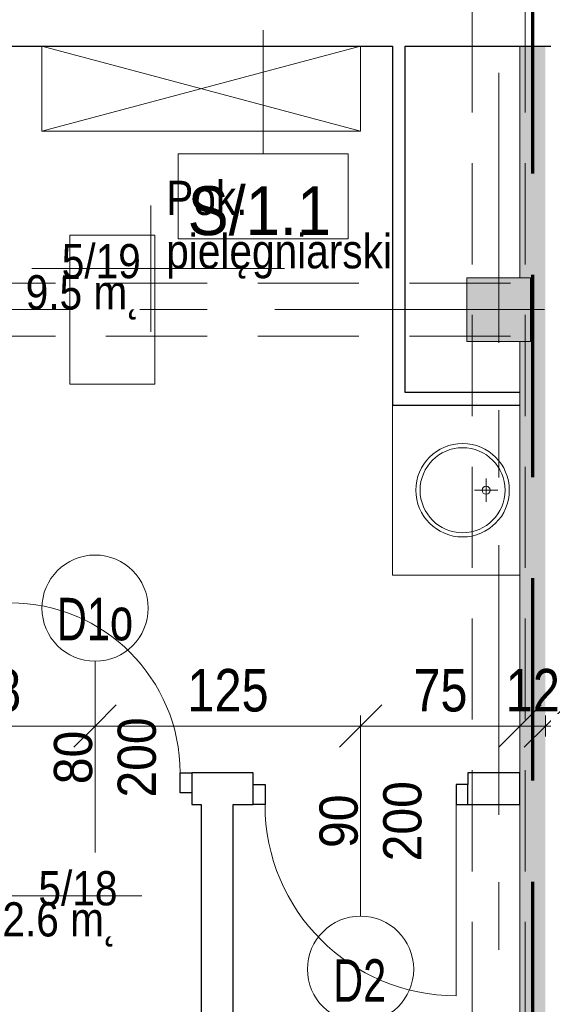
# Model space of a CAD drawing. Header units: centimetres. Extents: x -1631 to 1829, y -257 to 3158.
# Tile 105 of 128: x -238 to 8, y 2001 to 2465. Entities that reach past the tile are written whole.
import ezdxf

# ---------------------------------------------------------------- set-up
doc = ezdxf.new("R2010")
doc.units = ezdxf.units.CM
for name, pattern in [('Długa kreska', [142.875, 95.25, -47.625]), ('Oś', [222.25, 127, -31.75, 31.75, -31.75]), ('Ukryte', [71.438, 47.625, -23.813])]:
    doc.linetypes.add(name, pattern=pattern)
for name, color, linetype, lineweight in [('A-ANNO-DIMS', 211, 'Continuous', 13), ('A-ANNO-DIMS-100', 211, 'Continuous', 13), ('A-ANNO-NOTE', 131, 'Continuous', 9), ('A-AREA-IDEN', 2, 'Continuous', 13), ('A-DETL', 90, 'Continuous', 9), ('A-DETL-GENF', 92, 'Continuous', 9), ('A-DETL-HDLN', 90, 'Ukryte', 9), ('A-DETL-MEDM', 33, 'Continuous', 13), ('A-DOOR', 31, 'Continuous', 13), ('A-WALL', 113, 'Continuous', 13), ('A-WALL-IDEN', 211, 'Continuous', 13), ('A-WALL-PATT', 111, 'Continuous', 13), ('I-FURN', 30, 'Continuous', 9), ('P-SANR-FIXT', 6, 'Continuous', 9), ('Q-SPCQ', 91, 'Continuous', 9), ('S-COLS', 52, 'Continuous', 13), ('S-GRID', 1, 'Continuous', 13)]:
    doc.layers.add(name, color=color, linetype=linetype, lineweight=lineweight)
doc.styles.add('Arial', font='arial.ttf', dxfattribs={"width": 0.9, "height": 18})
doc.styles.add('Arial Narrow_5', font='ARIALN.TTF', dxfattribs={"height": 20})
doc.styles.add('Arial_1', font='arial.ttf', dxfattribs={"width": 0.7, "height": 20})
doc.styles.add('Arial_11', font='arial.ttf', dxfattribs={"width": 0.85, "height": 23})
doc.styles.add('Arial_12', font='arial.ttf', dxfattribs={"width": 0.9, "height": 23})
doc.dimstyles.new('Diagonal_1_100__0__wewnętrzne_1', dxfattribs={"dimscale": 30.48, "dimtxt": 20.468619, "dimasz": 0.656168, "dimexe": 0.164042, "dimexo": 0.0625, "dimgap": 0.032808, "dimtad": 1, "dimdec": 0, "dimdsep": 46, "dimtxsty": 'Arial Narrow_5', "dimblk1": 'OBLIQUE', "dimblk2": 'OBLIQUE', "dimsah": 1, "dimcen": 0.09, "dimazin": 0, "dimtfac": 1, "dimtdec": 4, "dimtix": 1, "dimtmove": 0, "dimatfit": 3, "dimfxl": 0.164042, "dimfxlon": 1, "dimtvp": 1, "dimtolj": 1, "dimtzin": 0, "dimarcsym": 2})

# ---------------------------------------------------------------- blocks, each defined once
blk = doc.blocks.new('M_Concrete-Square-Column - 300 x 300mm-1794508-5_piętro III __10_50 m_ - stan projektowany')
at = {"layer": 'S-COLS', "lineweight": 9}
blk.add_hatch(color=254, dxfattribs=at).paths.add_polyline_path([(15, -15), (15, 15), (-15, 15), (-15, -15)], flags=0)
for p, q in [((15, 15), (-15, 15)), ((-15, 15), (-15, -15)), ((15, -15), (15, 15)), ((-15, -15), (15, -15))]:
    blk.add_line(p, q, dxfattribs=at)
blk = doc.blocks.new('Blat - Blat-1344448-5_piętro III __10_50 m_ - stan projektowany')
at = {"layer": 'I-FURN'}
for p, q in [((80, 0), (80, 60)), ((0, 0), (80, 0))]:
    blk.add_line(p, q, dxfattribs=at)
blk = doc.blocks.new('Blat - Blat-1245948-5_piętro III __10_50 m_ - stan projektowany')
at = {"layer": 'I-FURN'}
for p, q in [((0, 40), (0, 0)), ((70, 40), (0, 40)), ((70, 0), (70, 40)), ((0, 0), (70, 0))]:
    blk.add_line(p, q, dxfattribs=at)
blk = doc.blocks.new('DRZWI 1S - automatyczna etykieta - Drzwi 90-2381426-5_piętro III __10_50 m_ - stan projektowany')
at = {"layer": 'A-DETL-GENF'}
for p, q in [((-50.5, 2), (-45, 2)), ((-50.5, -7.5), (-50.5, 2)), ((-45, 2), (-45, -7.5)), ((45, 2), (50.5, 2)), ((45, -7.5), (45, 2)), ((50.5, 2), (50.5, -7.5)), ((-45, -7.5), (-50.5, -7.5)), ((50.5, -7.5), (45, -7.5))]:
    blk.add_line(p, q, dxfattribs=at)
at = {"layer": 'A-DETL-MEDM', "lineweight": 25}
for p, q in [((-50.5, -7.5), (-50.5, 2)), ((-50.5, 2), (-45, 2)), ((-45, 2), (-45, -7.5)), ((45, 2), (45, -7.5)), ((50.5, 2), (45, 2)), ((50.5, -7.5), (50.5, 2)), ((-45, -7.5), (-50.5, -7.5)), ((45, -7.5), (50.5, -7.5))]:
    blk.add_line(p, q, dxfattribs=at)
at = {"layer": 'A-DOOR'}
blk.add_line((45, -7.5), (45, -97.5), dxfattribs=at)
blk.add_arc((45, -7.5), 90, 180, 270, dxfattribs=at)
blk = doc.blocks.new('DRZWI 1S - automatyczna etykieta - Drzwi 80 _łazienkowe_-2364317-5_piętro III __10_50 m_ - stan projektowany')
at = {"layer": 'A-DETL-GENF'}
for p, q in [((-45.5, 2), (-40, 2)), ((-45.5, -7.5), (-45.5, 2)), ((-40, 2), (-40, -7.5)), ((40, 2), (45.5, 2)), ((40, -7.5), (40, 2)), ((45.5, 2), (45.5, -7.5)), ((-40, -7.5), (-45.5, -7.5)), ((45.5, -7.5), (40, -7.5))]:
    blk.add_line(p, q, dxfattribs=at)
at = {"layer": 'A-DETL-MEDM', "lineweight": 25}
for p, q in [((-45.5, -7.5), (-45.5, 2)), ((-45.5, 2), (-40, 2)), ((-40, 2), (-40, -7.5)), ((40, 2), (40, -7.5)), ((45.5, 2), (40, 2)), ((45.5, -7.5), (45.5, 2)), ((-40, -7.5), (-45.5, -7.5)), ((40, -7.5), (45.5, -7.5))]:
    blk.add_line(p, q, dxfattribs=at)
at = {"layer": 'A-DOOR'}
blk.add_line((40, -7.5), (40, -87.5), dxfattribs=at)
blk.add_arc((40, -7.5), 80, 180, 270, dxfattribs=at)
blk = doc.blocks.new('brodzik natryskowy 80x80 półokrągły - brodzik natryskowy 80x80 półokrągły-2355028-5_piętro III __10_50 m_ - stan projektowany')
at = {"layer": 'P-SANR-FIXT'}
for p, q in [((-60, -5), (-60, 20)), ((-47.5, 15), (7.5, 15)), ((-55, -5), (-55, 7.5)), ((15, 7.5), (15, -47.5)), ((7.5, -55), (-5, -55)), ((20, -60), (-5, -60))]:
    blk.add_line(p, q, dxfattribs=at)
blk.add_circle((0, 0), 2.5, dxfattribs=at)
for centre, radius, start, end in [((-47.5, 7.5), 7.5, 90, 180), ((7.5, 7.5), 7.5, 360, 90), ((-5, -5), 55, 180, 270), ((-5, -5), 50, 180, 270), ((7.5, -47.5), 7.5, 270, 360)]:
    blk.add_arc(centre, radius, start, end, dxfattribs=at)
blk = doc.blocks.new('umywalka okrągła d _44cm stal nierdzewna - Type 1-2178342-5_piętro III __10_50 m_ - stan projektowany')
at = {"layer": 'P-SANR-FIXT'}
for p, q in [((12.5, 16.43), (12.5, 27.43)), ((7, 21.93), (18, 21.93))]:
    blk.add_line(p, q, dxfattribs=at)
for centre, radius in [((12.5, 33), 22), ((12.5, 33), 20), ((12.5, 21.93), 1.9)]:
    blk.add_circle(centre, radius, dxfattribs=at)
blk = doc.blocks.new('Szafa - 40 cm-2361845-5_piętro III __10_50 m_ - stan projektowany')
at = {"layer": 'Q-SPCQ'}
for p, q in [((87.5, 46), (-62.5, 6)), ((-62.5, 46), (87.5, 6)), ((-62.5, 6), (-62.5, 46)), ((-62.5, 46), (87.5, 46)), ((87.5, 46), (87.5, 6))]:
    blk.add_line(p, q, dxfattribs=at)
blk = doc.blocks.new('DIMBLOCK51-5_piętro III __10_50 m_ - stan projektowany')
at = {"layer": 'A-ANNO-DIMS-100', "transparency": 16777216}
for p, q in [((9.38, 2132.33), (19.38, 2142.33)), ((109.88, 2132.33), (119.88, 2142.33)), ((9.38, 2127.33), (9.38, 2137.33)), ((109.88, 2137.33), (109.88, 2127.33)), ((109.88, 2132.33), (109.88, 2137.33)), ((9.38, 2132.33), (-0.62, 2122.33)), ((109.88, 2132.33), (9.38, 2132.33)), ((9.38, 2132.33), (9.38, 2127.33)), ((109.88, 2132.33), (99.88, 2122.33))]:
    blk.add_line(p, q, dxfattribs=at)
at = {"layer": 'A-ANNO-DIMS-100', "color": 0, "transparency": 16777216, "insert": (40.62, 2159.18), "char_height": 20, "width": 45.6158, "attachment_point": 1, "line_spacing_factor": 0.974696, "style": 'Arial Narrow_5'}
blk.add_mtext('101', dxfattribs=at)
blk = doc.blocks.new('_Oblique')
at = {"color": 0, "linetype": 'ByBlock', "lineweight": -2}
blk.add_line((-0.5, -0.5), (0.5, 0.5), dxfattribs=at)
blk = doc.blocks.new('DIMBLOCK52-5_piętro III __10_50 m_ - stan projektowany')
at = {"layer": 'A-ANNO-DIMS-100', "transparency": 16777216}
for p, q in [((-2.62, 2132.33), (7.38, 2142.33)), ((9.38, 2132.33), (19.38, 2142.33)), ((-2.62, 2127.33), (-2.62, 2137.33)), ((9.38, 2127.33), (9.38, 2137.33)), ((-2.62, 2132.33), (-12.62, 2122.33)), ((9.38, 2132.33), (-2.62, 2132.33)), ((-2.62, 2132.33), (-2.62, 2127.33)), ((9.38, 2132.33), (-0.62, 2122.33)), ((9.38, 2132.33), (9.38, 2127.33))]:
    blk.add_line(p, q, dxfattribs=at)
at = {"layer": 'A-ANNO-DIMS-100', "color": 0, "transparency": 16777216, "insert": (-9.29, 2159.18), "char_height": 20, "width": 30.4105, "attachment_point": 1, "line_spacing_factor": 0.974696, "style": 'Arial Narrow_5'}
blk.add_mtext('12', dxfattribs=at)
blk = doc.blocks.new('DIMBLOCK53-5_piętro III __10_50 m_ - stan projektowany')
at = {"layer": 'A-ANNO-DIMS-100', "transparency": 16777216}
for p, q in [((-77.62, 2132.33), (-67.62, 2142.33)), ((-2.62, 2132.33), (7.38, 2142.33)), ((-77.62, 2127.33), (-77.62, 2137.33)), ((-2.62, 2127.33), (-2.62, 2137.33)), ((-77.62, 2132.33), (-87.62, 2122.33)), ((-2.62, 2132.33), (-77.62, 2132.33)), ((-77.62, 2132.33), (-77.62, 2127.33)), ((-2.62, 2132.33), (-12.62, 2122.33)), ((-2.62, 2132.33), (-2.62, 2127.33))]:
    blk.add_line(p, q, dxfattribs=at)
at = {"layer": 'A-ANNO-DIMS-100', "color": 0, "transparency": 16777216, "insert": (-52.79, 2159.18), "char_height": 20, "width": 30.4105, "attachment_point": 1, "line_spacing_factor": 0.974696, "style": 'Arial Narrow_5'}
blk.add_mtext('75', dxfattribs=at)
blk = doc.blocks.new('DIMBLOCK54-5_piętro III __10_50 m_ - stan projektowany')
at = {"layer": 'A-ANNO-DIMS-100', "transparency": 16777216}
for p, q in [((-202.62, 2132.33), (-192.62, 2142.33)), ((-77.62, 2132.33), (-67.62, 2142.33)), ((-202.62, 2127.33), (-202.62, 2137.33)), ((-77.62, 2127.33), (-77.62, 2137.33)), ((-202.62, 2132.33), (-212.62, 2122.33)), ((-77.62, 2132.33), (-202.62, 2132.33)), ((-202.62, 2132.33), (-202.62, 2127.33)), ((-77.62, 2132.33), (-87.62, 2122.33)), ((-77.62, 2132.33), (-77.62, 2127.33))]:
    blk.add_line(p, q, dxfattribs=at)
at = {"layer": 'A-ANNO-DIMS-100', "color": 0, "transparency": 16777216, "insert": (-159.13, 2159.18), "char_height": 20, "width": 45.6158, "attachment_point": 1, "line_spacing_factor": 0.974696, "style": 'Arial Narrow_5'}
blk.add_mtext('125', dxfattribs=at)
blk = doc.blocks.new('DIMBLOCK55-5_piętro III __10_50 m_ - stan projektowany')
at = {"layer": 'A-ANNO-DIMS-100', "transparency": 16777216}
for p, q in [((-310.62, 2132.33), (-300.62, 2142.33)), ((-202.62, 2132.33), (-192.62, 2142.33)), ((-310.62, 2127.33), (-310.62, 2137.33)), ((-202.62, 2127.33), (-202.62, 2137.33)), ((-310.62, 2132.33), (-320.62, 2122.33)), ((-202.62, 2132.33), (-310.62, 2132.33)), ((-310.62, 2132.33), (-310.62, 2127.33)), ((-202.62, 2132.33), (-212.62, 2122.33)), ((-202.62, 2132.33), (-202.62, 2127.33))]:
    blk.add_line(p, q, dxfattribs=at)
at = {"layer": 'A-ANNO-DIMS-100', "color": 0, "transparency": 16777216, "insert": (-275.63, 2159.18), "char_height": 20, "width": 45.6158, "attachment_point": 1, "line_spacing_factor": 0.974696, "style": 'Arial Narrow_5'}
blk.add_mtext('108', dxfattribs=at)
blk = doc.blocks.new('METKA_POMIESZCZENIA2 - Rozbudowana - bez ramki-2396678-5_piętro III __10_50 m_ - stan projektowany')
at = {"layer": 'A-AREA-IDEN'}
for p, q in [((0, 0.425), (0, 0)), ((0.0976, 0), (-0.8, 0)), ((-0.8, 0), (0.9, 0)), ((0, 0), (0, -0.425))]:
    blk.add_line(p, q, dxfattribs=at)
blk = doc.blocks.new('METKA_POMIESZCZENIA2 - Krótka - bez ramki 2-2396683-5_piętro III __10_50 m_ - stan projektowany')
at = {"layer": 'A-AREA-IDEN'}
blk.add_line((0.0976, 0), (-0.8, 0), dxfattribs=at)
blk = doc.blocks.new('ET sciana_AT7 - 10mm-2270614-5_piętro III __10_50 m_ - stan projektowany')
at = {"layer": 'A-WALL-IDEN'}
for p, q in [((-0.4, 0.196875), (0.4, 0.196875)), ((-0.4, -0.203125), (-0.4, 0.196875)), ((0.4, 0.196875), (0.4, -0.203125)), ((-0.4, -0.203125), (0.4, -0.203125))]:
    blk.add_line(p, q, dxfattribs=at)

msp = doc.modelspace()

# ---------------------------------------------------------------- hatches: boundary and pattern name
at = {"layer": 'A-WALL-PATT'}
msp.add_hatch(color=9, dxfattribs=at).paths.add_polyline_path([(9.38, 1871.33), (9.38, 2452.33), (-2.62, 2452.33), (-2.62, 2343.33), (2.38, 2343.33), (2.38, 2313.33), (-2.62, 2313.33), (-2.62, 1871.33), (8.49, 1871.33)], flags=0)

# ---------------------------------------------------------------- linework, layer by layer
at = {"layer": 'A-ANNO-NOTE', "lineweight": 13}
for p, q in [((-202.62, 2072.83), (-202.62, 2162.83)), ((-202.62, 2072.83), (-202.62, 2162.83)), ((-77.62, 2132.83), (-77.62, 2042.83)), ((-77.62, 2132.83), (-77.62, 2042.83))]:
    msp.add_line(p, q, dxfattribs=at)
for centre in [(-202.62, 2187.83), (-77.62, 2017.83)]:
    msp.add_circle(centre, 25, dxfattribs=at)
at = {"layer": 'A-DETL', "linetype": 'Długa kreska', "lineweight": 70}
msp.add_line((3.38, 1678), (3.38, 2853.33), dxfattribs=at)
at = {"layer": 'A-DETL-HDLN'}
for p, q in [((-25.12, 420.83), (-25.12, 2793.33)), ((-0.12, 420.83), (-0.12, 2793.33)), ((-1197.62, 2340.83), (1172.38, 2340.83)), ((-1197.62, 2315.83), (1172.38, 2315.83))]:
    msp.add_line(p, q, dxfattribs=at)
at = {"layer": 'A-WALL', "color": 7, "lineweight": 25}
for p, q in [((-310.62, 2452.33), (-62.62, 2452.33)), ((-62.62, 2452.33), (-62.62, 2283.33)), ((-56.62, 2452.33), (139.88, 2452.33)), ((-56.62, 2289.33), (-56.62, 2452.33)), ((-2.62, 2289.33), (-56.62, 2289.33)), ((-62.62, 2283.33), (-2.62, 2283.33)), ((-128.12, 2110.33), (-157.12, 2110.33)), ((-128.12, 2104.83), (-128.12, 2110.33)), ((-2.62, 2110.33), (-27.12, 2110.33)), ((-27.12, 2110.33), (-27.12, 2104.83)), ((-2.62, 2095.33), (-2.62, 2110.33)), ((-157.12, 2100.83), (-157.12, 2095.33)), ((-157.12, 2095.33), (-152.62, 2095.33)), ((-152.62, 2095.33), (-152.62, 1908.33)), ((-137.62, 1908.33), (-137.62, 2095.33)), ((-137.62, 2095.33), (-128.12, 2095.33)), ((-27.12, 2095.33), (-2.62, 2095.33))]:
    msp.add_line(p, q, dxfattribs=at)
at = {"layer": 'A-WALL', "lineweight": 9}
for p, q in [((-2.62, 2452.33), (-2.62, 2343.33)), ((-2.62, 2313.33), (-2.62, 2289.33)), ((-2.62, 2283.33), (-2.62, 1863.33))]:
    msp.add_line(p, q, dxfattribs=at)
at = {"layer": 'A-WALL'}
msp.add_line((-2.62, 2283.33), (-2.62, 2289.33), dxfattribs=at)
at = {"layer": 'A-WALL-IDEN'}
msp.add_line((-123.45, 2459.83), (-123.45, 2401.61), dxfattribs=at)
at = {"layer": 'S-GRID', "linetype": 'Oś'}
for p, q in [((-12.62, 2884.27), (-12.62, 27.13)), ((1342.46, 2328.33), (-1368.76, 2328.33))]:
    msp.add_line(p, q, dxfattribs=at)

# ---------------------------------------------------------------- block references
at = {"layer": 'A-AREA-IDEN', "xscale": 69.99999999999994, "yscale": 69.99999999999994, "zscale": 69.99999999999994}
for name, p in [('METKA_POMIESZCZENIA2 - Rozbudowana - bez ramki-2396678-5_piętro III __10_50 m_ - stan projektowany', (-176.43, 2347.64)), ('METKA_POMIESZCZENIA2 - Krótka - bez ramki 2-2396683-5_piętro III __10_50 m_ - stan projektowany', (-187.4, 2052.43))]:
    msp.add_blockref(name, p, dxfattribs=at)
at = {"layer": 'A-DOOR', "rotation": 180}
msp.add_blockref('DRZWI 1S - automatyczna etykieta - Drzwi 80 _łazienkowe_-2364317-5_piętro III __10_50 m_ - stan projektowany', (-202.62, 2102.83), dxfattribs=at)
at = {"layer": 'A-DOOR'}
msp.add_blockref('DRZWI 1S - automatyczna etykieta - Drzwi 90-2381426-5_piętro III __10_50 m_ - stan projektowany', (-77.62, 2102.83), dxfattribs=at)
at = {"layer": 'A-WALL-IDEN', "xscale": 99.99999999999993, "yscale": 99.99999999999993, "zscale": 99.99999999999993}
msp.add_blockref('ET sciana_AT7 - 10mm-2270614-5_piętro III __10_50 m_ - stan projektowany', (-123.45, 2381.92), dxfattribs=at)
at = {"layer": 'I-FURN'}
for name, p, rotation in [('Blat - Blat-1245948-5_piętro III __10_50 m_ - stan projektowany', (-174.52, 2293.33), 89.99999999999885), ('Blat - Blat-1344448-5_piętro III __10_50 m_ - stan projektowany', (-62.62, 2283.33), 269.9999999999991)]:
    msp.add_blockref(name, p, dxfattribs=dict(at, rotation=rotation))
at = {"layer": 'P-SANR-FIXT'}
for name, p, rotation in [('umywalka okrągła d _44cm stal nierdzewna - Type 1-2178342-5_piętro III __10_50 m_ - stan projektowany', (3.38, 2230.83), 90.00000000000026), ('brodzik natryskowy 80x80 półokrągły - brodzik natryskowy 80x80 półokrągły-2355028-5_piętro III __10_50 m_ - stan projektowany', (-287.62, 1950.33), 180)]:
    msp.add_blockref(name, p, dxfattribs=dict(at, rotation=rotation))
at = {"layer": 'Q-SPCQ', "rotation": 180}
msp.add_blockref('Szafa - 40 cm-2361845-5_piętro III __10_50 m_ - stan projektowany', (-140.12, 2458.33), dxfattribs=at)
at = {"layer": 'S-COLS', "lineweight": 9}
msp.add_blockref('M_Concrete-Square-Column - 300 x 300mm-1794508-5_piętro III __10_50 m_ - stan projektowany', (-12.62, 2328.33), dxfattribs=at)

# ---------------------------------------------------------------- texts
at = {"layer": 'A-ANNO-NOTE', "lineweight": 211, "char_height": 20, "attachment_point": 5, "line_spacing_factor": 0.936439, "style": 'Arial_1'}
for s, insert, width in [('\\pxqc,t4.445,8.89,13.335,17.78,22.225,26.67,31.115,35.56,40.005,44.45,48.895,53.34,57.785,62.23,66.675,71.12,75.565,80.01,84.455,88.9,93.345,97.79,102.235,106.68,111.125,115.57,120.015,124.46,128.905,133.35,137.795,142.24;{D1o}', (-202.65, 2182.53), 37.03), ('\\pxqc,t4.445,8.89,13.335,17.78,22.225,26.67,31.115,35.56,40.005,44.45,48.895,53.34,57.785,62.23,66.675,71.12,75.565,80.01,84.455,88.9,93.345,97.79,102.235,106.68,111.125,115.57,120.015,124.46,128.905,133.35,137.795,142.24;{D2}', (-78.05, 2012.53), 25.97)]:
    msp.add_mtext(s, dxfattribs=dict(at, insert=insert, width=width))
at = {"layer": 'A-ANNO-NOTE', "lineweight": 211, "char_height": 18, "attachment_point": 5, "rotation": 90, "line_spacing_factor": 0.936439, "style": 'Arial'}
for s, insert, width in [('\\pxqc,t6.35,12.7,19.05,25.4,31.75,38.1,44.45,50.8,57.15,63.5,69.85,76.2,82.55,88.9,95.25,101.6,107.95,114.3,120.65,127,133.35,139.7,146.05,152.4,158.75,165.1,171.45,177.8,184.15,190.5,196.85,203.2;{200}', (-182.86, 2117.52), 38.07), ('\\pxqc,t6.35,12.7,19.05,25.4,31.75,38.1,44.45,50.8,57.15,63.5,69.85,76.2,82.55,88.9,95.25,101.6,107.95,114.3,120.65,127,133.35,139.7,146.05,152.4,158.75,165.1,171.45,177.8,184.15,190.5,196.85,203.2;{200}', (-182.86, 2117.52), 38.07), ('\\pxqc,t6.35,12.7,19.05,25.4,31.75,38.1,44.45,50.8,57.15,63.5,69.85,76.2,82.55,88.9,95.25,101.6,107.95,114.3,120.65,127,133.35,139.7,146.05,152.4,158.75,165.1,171.45,177.8,184.15,190.5,196.85,203.2;{80}', (-212.86, 2117.52), 25.65), ('\\pxqc,t6.35,12.7,19.05,25.4,31.75,38.1,44.45,50.8,57.15,63.5,69.85,76.2,82.55,88.9,95.25,101.6,107.95,114.3,120.65,127,133.35,139.7,146.05,152.4,158.75,165.1,171.45,177.8,184.15,190.5,196.85,203.2;{200}', (-57.86, 2087.5), 38.07), ('\\pxqc,t6.35,12.7,19.05,25.4,31.75,38.1,44.45,50.8,57.15,63.5,69.85,76.2,82.55,88.9,95.25,101.6,107.95,114.3,120.65,127,133.35,139.7,146.05,152.4,158.75,165.1,171.45,177.8,184.15,190.5,196.85,203.2;{90}', (-87.86, 2087.5), 25.65)]:
    msp.add_mtext(s, dxfattribs=dict(at, insert=insert, width=width))
at = {"layer": 'A-AREA-IDEN', "char_height": 16.1, "line_spacing_factor": 0.936439, "style": 'Arial_11'}
for s, insert, width, attachment_point in [('\\pt84.99995,169.9999,255.00008,340.00003,424.99998,509.99993,595.00011,680.00006,765.00001,849.99996,934.99991,1020.00009,1105.00004,1189.99999,1274.99994,1359.99989,1445.00007,1530.00002,1614.99997,1699.99992,1785.0001,1870.00005,1955,2039.99995,2124.9999,2210.00008,2295.00003,2379.99998,2464.99993,2550.00011,2635.00006,2720.00001;Pok.\\Ppielęgniarski', (-169.13, 2342.89), 105.077, 7), ('\\pxqr,t3.69565,7.3913,11.08696,14.78261,18.47826,22.17391,25.86957,29.56522,33.26087,36.95652,40.65217,44.34783,48.04348,51.73913,55.43478,59.13043,62.82609,66.52174,70.21739,73.91304,77.6087,81.30435,85,88.69565,92.3913,96.08696,99.78261,103.47826,107.17391,110.86957,114.56522,118.26087;{5/19}', (-181.09, 2342.89), 37.009, 9), ('\\pt84.99995,169.9999,255.00008,340.00003,424.99998,509.99993,595.00011,680.00006,765.00001,849.99996,934.99991,1020.00009,1105.00004,1189.99999,1274.99994,1359.99989,1445.00007,1530.00002,1614.99997,1699.99992,1785.0001,1870.00005,1955,2039.99995,2124.9999,2210.00008,2295.00003,2379.99998,2464.99993,2550.00011,2635.00006,2720.00001;9.5 m˛', (-181.09, 2344.56), 53.55, 3), ('\\pxqr,t3.69565,7.3913,11.08696,14.78261,18.47826,22.17391,25.86957,29.56522,33.26087,36.95652,40.65217,44.34783,48.04348,51.73913,55.43478,59.13043,62.82609,66.52174,70.21739,73.91304,77.6087,81.30435,85,88.69565,92.3913,96.08696,99.78261,103.47826,107.17391,110.86957,114.56522,118.26087;{5/18}', (-192.06, 2047.68), 37.009, 9), ('\\pt84.99995,169.9999,255.00008,340.00003,424.99998,509.99993,595.00011,680.00006,765.00001,849.99996,934.99991,1020.00009,1105.00004,1189.99999,1274.99994,1359.99989,1445.00007,1530.00002,1614.99997,1699.99992,1785.0001,1870.00005,1955,2039.99995,2124.9999,2210.00008,2295.00003,2379.99998,2464.99993,2550.00011,2635.00006,2720.00001;2.6 m˛', (-192.06, 2049.36), 53.55, 3)]:
    msp.add_mtext(s, dxfattribs=dict(at, insert=insert, width=width, attachment_point=attachment_point))
at = {"layer": 'A-WALL-IDEN', "insert": (-125.26, 2374.76), "char_height": 23, "width": 67.32, "attachment_point": 5, "line_spacing_factor": 0.936439, "style": 'Arial_12'}
msp.add_mtext('\\pxqc,t4.96957,9.93913,14.9087,19.87826,24.84783,29.81739,34.78696,39.75652,44.72609,49.69565,54.66522,59.63478,64.60435,69.57391,74.54348,79.51304,84.48261,89.45217,94.42174,99.3913,104.36087,109.33043,114.3,119.26957,124.23913,129.2087,134.17826,139.14783,144.11739,149.08696,154.05652,159.02609;{S/1.1}', dxfattribs=at)

# ---------------------------------------------------------------- dimensions: what is measured, and where the dimension line sits
at = {"layer": 'A-ANNO-DIMS'}
for base, p1, p2, override, picture, middle in [((-310.62, 2132.33), (-202.62, 2127.33), (-310.62, 2127.33), {"dimpost": '<>', "dimfxl": 108}, 'DIMBLOCK55-5_piętro III __10_50 m_ - stan projektowany', (-256.62, 2143.55)), ((-202.62, 2132.33), (-77.62, 2127.33), (-202.62, 2127.33), {"dimpost": '<>', "dimfxl": 125}, 'DIMBLOCK54-5_piętro III __10_50 m_ - stan projektowany', (-140.12, 2143.55)), ((-77.62, 2132.33), (-2.62, 2127.33), (-77.62, 2127.33), {"dimpost": '<>', "dimfxl": 75}, 'DIMBLOCK53-5_piętro III __10_50 m_ - stan projektowany', (-40.12, 2143.5)), ((-2.62, 2132.33), (9.38, 2127.33), (-2.62, 2127.33), {"dimpost": '<>', "dimfxl": 12}, 'DIMBLOCK52-5_piętro III __10_50 m_ - stan projektowany', (3.38, 2143.37)), ((9.37675197, 2132.33387885), (109.87675197, 2137.33387885), (9.37675197, 2127.33387885), {"dimpost": '<>', "dimfxl": 100.996287}, 'DIMBLOCK51-5_piętro III __10_50 m_ - stan projektowany', (59.62675197, 2143.54533866))]:
    dim = msp.add_linear_dim(base=base, p1=p1, p2=p2, dimstyle='Diagonal_1_100__0__wewnętrzne_1', override=override, dxfattribs=at)
    dim.commit()
    dim.dimension.update_dxf_attribs({"geometry": picture, "text_midpoint": middle})

doc.saveas('drawing.dxf')
